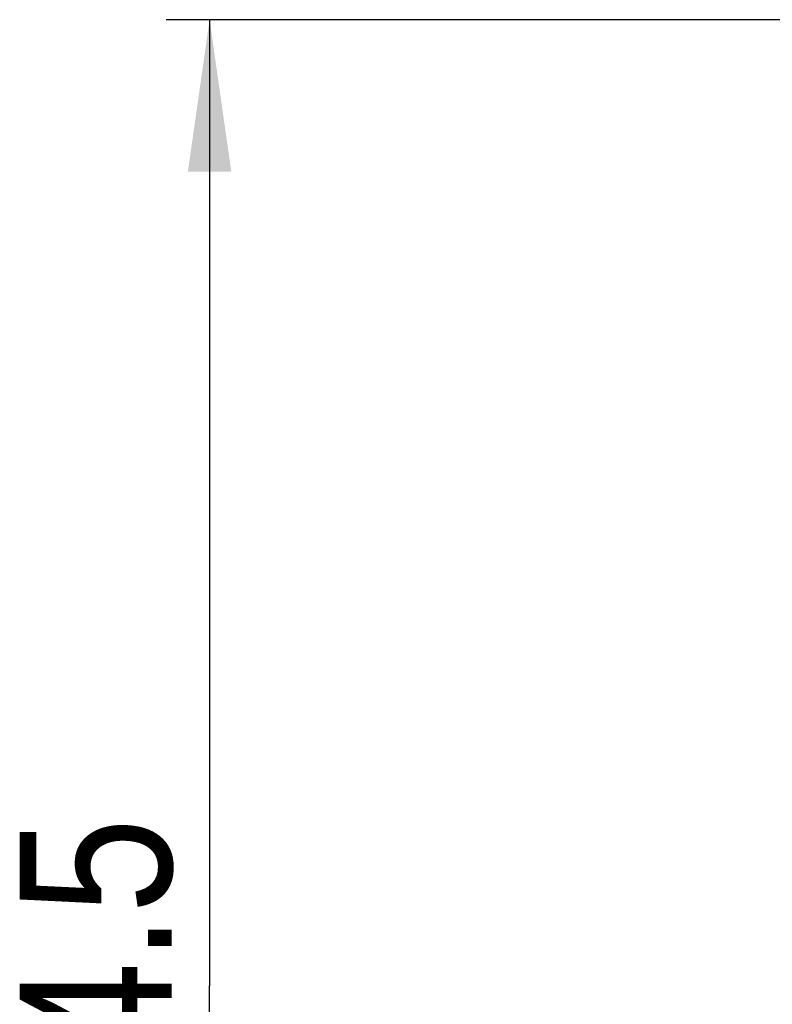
# Model space of a CAD drawing. Header units: millimetres. Extents: x 0 to 420, y 0 to 297.
# Tile 17 of 26: x 255 to 273, y 126 to 148. Entities that reach past the tile are written whole.
import ezdxf

# ---------------------------------------------------------------- set-up
doc = ezdxf.new("R2010")
doc.units = ezdxf.units.MM
doc.header["$LTSCALE"] = 23.1
doc.layers.get('0').update_dxf_attribs({"linetype": 'CONTINUOUS'})
doc.styles.get("Standard").update_dxf_attribs({"font": 'txt', "width": 0.85})
doc.dimstyles.new('DIMSTYLE_1', dxfattribs={"dimtxt": 3.5, "dimasz": 3.5, "dimexe": 1, "dimexo": 0.5, "dimgap": 0.875, "dimtad": 1, "dimdec": 4, "dimdsep": 46, "dimtxsty": 'STANDARD', "dimblk": '_FILLED', "dimblk1": '_FILLED', "dimblk2": '_FILLED', "dimcen": 0.09, "dimadec": 4, "dimazin": 2, "dimtp": 0.15, "dimtm": 0.15, "dimtfac": 1, "dimtdec": 4, "dimtofl": 0, "dimtmove": 0, "dimatfit": 3, "dimldrblk": '_FILLED', "dimfxl": 1, "dimtolj": 1, "dimarcsym": 0})

# ---------------------------------------------------------------- blocks, each defined once
blk = doc.blocks.new('_FILLED')
at = {"color": 0, "linetype": 'BYBLOCK'}
blk.add_solid([(0, 0), (-1, 0.1429), (-1, -0.1429)], dxfattribs=at)
blk = doc.blocks.new('*D5')
at = {"color": 2, "linetype": 'CONTINUOUS'}
for p, q in [((283.223, 148.291), (258.825, 148.291)), ((259.825, 148.291), (259.825, 126.041)), ((259.825, 103.791), (259.825, 126.041)), ((298.223, 103.791), (258.825, 103.791))]:
    blk.add_line(p, q, dxfattribs=at)
at = {"color": 2, "linetype": 'CONTINUOUS', "xscale": 3.5, "yscale": 3.5, "zscale": 3.5}
for p, rotation in [((259.825, 148.291), 90), ((259.825, 103.791), 270)]:
    blk.add_blockref('_FILLED', p, dxfattribs=dict(at, rotation=rotation))
at = {"color": 2, "linetype": 'CONTINUOUS', "insert": (255.45, 126.041), "char_height": 3.5, "width": 15, "attachment_point": 2, "rotation": 90, "line_spacing_factor": 0.9}
blk.add_mtext('44.5', dxfattribs=at)

msp = doc.modelspace()

# ---------------------------------------------------------------- dimensions: what is measured, and where the dimension line sits
at = {"color": 2, "linetype": 'CONTINUOUS'}
dim = msp.add_linear_dim(base=(259.82479, 103.79058), p1=(283.72285, 148.29058), p2=(298.72285, 103.79058), angle=270, dimstyle='DIMSTYLE_1', dxfattribs=at)
dim.commit()
dim.dimension.update_dxf_attribs({"geometry": '*D5', "text_midpoint": (259.82479, 125.54058), "dimtype": 160})

doc.saveas('drawing.dxf')
